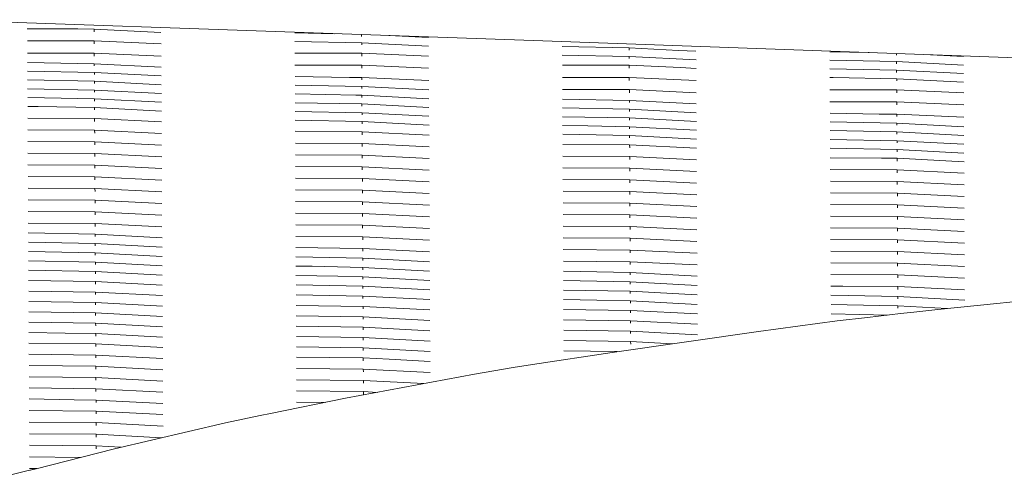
# Model space of a CAD drawing. Header units: millimetres. Extents: x -36476 to 2373, y -53000 to 10500.
# Tile 6 of 68: x -35480 to -34376, y 1015 to 1525. Entities that reach past the tile are written whole.
import ezdxf

# ---------------------------------------------------------------- set-up
doc = ezdxf.new("R2010")
doc.units = ezdxf.units.MM
doc.header["$MEASUREMENT"] = 0
doc.layers.add('Nouveau_0', color=7, linetype='Continuous')
doc.layers.add('Terrain - original', color=7, linetype='Continuous')

# ---------------------------------------------------------------- blocks, each defined once
blk = doc.blocks.new('Élément de coupe_90')
at = {"layer": 'Terrain - original', "color": 251, "linetype": 'Continuous', "lineweight": 13}
for p, q in [((-34904.2, 1501.7), (-35572, 1525.2)), ((-35415.1, 1515.1), (-35472, 1515.1)), ((-35397, 1514.7), (-35415.1, 1515.1)), ((-35397, 1514.7), (-35397, 1513.9)), ((-35397, 1514.7), (-35322, 1510.9)), ((-35397, 1513.9), (-35396.9, 1511.7)), ((-35127.4, 1509.5), (-35172, 1510.4)), ((-35097, 1508.5), (-35097, 1506.5)), ((-35066.5, 1507.4), (-35022, 1505.1)), ((-35396.9, 1501.4), (-35471.9, 1501.4)), ((-35396.9, 1501.4), (-35396.9, 1498)), ((-35396.9, 1501.4), (-35321.9, 1498)), ((-35096.9, 1499.3), (-35171.9, 1500.8)), ((-35096.9, 1499.3), (-35096.9, 1496.9)), ((-35096.9, 1499.3), (-35021.9, 1495.5)), ((-34336.1, 1481.6), (-34904.2, 1501.7)), ((-34797, 1493.6), (-34872, 1495)), ((-34797, 1493.6), (-34796.9, 1491.1)), ((-34797, 1493.6), (-34741.7, 1490.7)), ((-35396.8, 1487.8), (-35471.8, 1487.8)), ((-35396.8, 1487.8), (-35396.8, 1484.3)), ((-35396.8, 1487.8), (-35321.8, 1484.3)), ((-35096.9, 1487.7), (-35171.9, 1487.7)), ((-35096.9, 1487.7), (-35096.9, 1484.3)), ((-35096.9, 1487.7), (-35021.9, 1484.3)), ((-34796.9, 1483.9), (-34871.9, 1485.4)), ((-34796.9, 1483.9), (-34796.9, 1481.5)), ((-34796.9, 1483.9), (-34721.9, 1480.1)), ((-34741.7, 1490.7), (-34722, 1489.7)), ((-34527.6, 1488.3), (-34572, 1489.2)), ((-34497, 1487.3), (-34497, 1485.3)), ((-34466.3, 1486.2), (-34422, 1483.9)), ((-35396.8, 1475.8), (-35471.8, 1477.3)), ((-35396.8, 1475.8), (-35396.8, 1473.3)), ((-35396.8, 1475.8), (-35321.8, 1471.9)), ((-35096.8, 1474), (-35171.8, 1474)), ((-35096.8, 1474), (-35096.8, 1470.6)), ((-35096.8, 1474), (-35021.8, 1470.6)), ((-34796.8, 1474), (-34871.8, 1474)), ((-34796.8, 1474), (-34796.8, 1470.6)), ((-34796.8, 1474), (-34739.5, 1471.4)), ((-34739.5, 1471.4), (-34721.8, 1470.4)), ((-34496.9, 1478.1), (-34571.9, 1479.6)), ((-34496.9, 1468.5), (-34571.9, 1470)), ((-34496.9, 1478.1), (-34496.9, 1475.7)), ((-34496.9, 1478.1), (-34421.9, 1474.3)), ((-35396.7, 1466), (-35471.7, 1467.4)), ((-35396.7, 1466), (-35396.7, 1463.5)), ((-35396.7, 1466), (-35321.7, 1462)), ((-35110.4, 1460.4), (-35171.7, 1461.6)), ((-35096.8, 1460.4), (-35110.4, 1460.4)), ((-35096.8, 1460.4), (-35096.7, 1459.4)), ((-35096.8, 1460.4), (-35021.7, 1456.9)), ((-35096.7, 1459.4), (-35096.7, 1457.6)), ((-34796.8, 1460.3), (-34871.8, 1460.3)), ((-34796.8, 1460.3), (-34796.8, 1456.9)), ((-34796.8, 1460.3), (-34721.8, 1456.9)), ((-34568.2, 1460.3), (-34571.8, 1460.3)), ((-34496.8, 1458.9), (-34568.2, 1460.3)), ((-34496.9, 1468.5), (-34496.9, 1466.1)), ((-34496.9, 1468.5), (-34421.9, 1464.7)), ((-34496.8, 1458.9), (-34496.8, 1456.5)), ((-34496.8, 1458.9), (-34421.8, 1455)), ((-35396.7, 1456.1), (-35471.7, 1457.6)), ((-35396.6, 1446.2), (-35471.6, 1447.7)), ((-35396.7, 1456.1), (-35396.6, 1453.6)), ((-35396.7, 1456.1), (-35321.7, 1452.2)), ((-35096.7, 1450.3), (-35171.7, 1451.7)), ((-35096.7, 1450.3), (-35096.7, 1447.8)), ((-35096.7, 1450.3), (-35021.7, 1446.3)), ((-35396.5, 1436.4), (-35471.5, 1437.8)), ((-35396.6, 1446.2), (-35396.6, 1443.8)), ((-35396.6, 1446.2), (-35321.6, 1442.3)), ((-35396.5, 1436.4), (-35396.5, 1433.9)), ((-35396.5, 1436.4), (-35321.5, 1432.5)), ((-35103.4, 1440.6), (-35171.6, 1441.9)), ((-35096.6, 1440.4), (-35103.4, 1440.6)), ((-35096.6, 1440.4), (-35096.6, 1440.1)), ((-35096.6, 1440.4), (-35021.6, 1436.5)), ((-35096.6, 1440.1), (-35096.6, 1438)), ((-34796.7, 1446.7), (-34871.7, 1446.7)), ((-34796.7, 1434.6), (-34871.7, 1436)), ((-34796.7, 1446.7), (-34796.7, 1443.2)), ((-34796.7, 1446.7), (-34721.7, 1443.2)), ((-34496.8, 1446.6), (-34571.7, 1446.6)), ((-34496.8, 1446.6), (-34496.7, 1443.2)), ((-34496.8, 1446.6), (-34421.7, 1443.2)), ((-35459.8, 1427.7), (-35471.5, 1427.8)), ((-35396.5, 1426.5), (-35459.8, 1427.7)), ((-35396.5, 1426.5), (-35396.5, 1424)), ((-35396.5, 1426.5), (-35321.5, 1422.6)), ((-35096.6, 1430.6), (-35171.6, 1432)), ((-35096.6, 1430.6), (-35096.6, 1428.1)), ((-35096.6, 1430.6), (-35021.6, 1426.6)), ((-34796.6, 1424.7), (-34871.6, 1426.2)), ((-34796.7, 1434.6), (-34796.6, 1432.1)), ((-34796.7, 1434.6), (-34721.7, 1430.7)), ((-34796.6, 1424.7), (-34796.6, 1422.3)), ((-34796.6, 1424.7), (-34721.6, 1420.8)), ((-34496.7, 1432.9), (-34571.7, 1432.9)), ((-34496.7, 1432.9), (-34496.7, 1429.5)), ((-34496.7, 1432.9), (-34421.7, 1429.5)), ((-35396.4, 1414.2), (-35471.4, 1414.7)), ((-35396.4, 1414.2), (-35396.4, 1411)), ((-35396.4, 1414.2), (-35321.4, 1410.5)), ((-35096.5, 1420.7), (-35171.5, 1422.1)), ((-35096.5, 1420.7), (-35096.5, 1418.2)), ((-35096.5, 1420.7), (-35021.5, 1416.8)), ((-34796.5, 1414.9), (-34871.5, 1416.3)), ((-34796.5, 1414.9), (-34796.5, 1412.4)), ((-34796.5, 1414.9), (-34721.5, 1411)), ((-34516.6, 1419.3), (-34571.6, 1420.3)), ((-34496.6, 1419.3), (-34516.6, 1419.3)), ((-34496.6, 1419.3), (-34496.6, 1417.9)), ((-34496.6, 1419.3), (-34421.6, 1415.8)), ((-34496.6, 1417.9), (-34496.6, 1416.4)), ((-35096.4, 1410.8), (-35171.4, 1412.3)), ((-35096.4, 1410.8), (-35096.4, 1408.3)), ((-35096.4, 1410.8), (-35021.4, 1406.9)), ((-34843.1, 1405.9), (-34871.5, 1406.5)), ((-34796.5, 1405), (-34843.1, 1405.9)), ((-34796.5, 1405), (-34796.5, 1403)), ((-34796.5, 1405), (-34721.5, 1401.1)), ((-34796.5, 1403), (-34796.5, 1402.6)), ((-34496.6, 1409), (-34571.6, 1410.5)), ((-34496.6, 1409), (-34496.6, 1406.6)), ((-34496.6, 1409), (-34421.6, 1405.1)), ((-35396.4, 1401.1), (-35471.3, 1401.5)), ((-35396.4, 1401.1), (-35396.3, 1397.8)), ((-35396.4, 1401.1), (-35321.3, 1397.4)), ((-35096.4, 1399.4), (-35171.4, 1399.9)), ((-35096.4, 1399.4), (-35096.4, 1396.1)), ((-35096.4, 1399.4), (-35021.4, 1395.7)), ((-34796.4, 1395.1), (-34871.4, 1396.6)), ((-34796.4, 1395.1), (-34796.4, 1392.7)), ((-34796.4, 1395.1), (-34721.4, 1391.2)), ((-34496.5, 1399.2), (-34571.5, 1400.7)), ((-34496.5, 1399.2), (-34496.5, 1396.7)), ((-34496.5, 1399.2), (-34421.5, 1395.3)), ((-35396.3, 1388), (-35471.3, 1388.4)), ((-35396.3, 1388), (-35396.3, 1384.7)), ((-35396.3, 1388), (-35321.3, 1384.3)), ((-35096.3, 1386.3), (-35171.3, 1386.7)), ((-35096.3, 1386.3), (-35096.3, 1383)), ((-35096.3, 1386.3), (-35021.3, 1382.6)), ((-34796.4, 1384.6), (-34871.3, 1385)), ((-34796.4, 1384.6), (-34796.3, 1381.3)), ((-34796.4, 1384.6), (-34721.3, 1380.9)), ((-34496.4, 1389.3), (-34571.4, 1390.8)), ((-34496.4, 1379.5), (-34571.4, 1380.9)), ((-34496.4, 1389.3), (-34496.4, 1386.9)), ((-34496.4, 1389.3), (-34421.4, 1385.4)), ((-35396.2, 1374.9), (-35471.2, 1375.3)), ((-35396.2, 1374.9), (-35396.2, 1371.6)), ((-35396.2, 1374.9), (-35321.2, 1371.2)), ((-35096.3, 1373.2), (-35171.3, 1373.6)), ((-35096.3, 1373.2), (-35096.2, 1369.9)), ((-35096.3, 1373.2), (-35021.3, 1369.5)), ((-34796.3, 1371.5), (-34871.3, 1371.9)), ((-34796.3, 1371.5), (-34796.3, 1368.2)), ((-34796.3, 1371.5), (-34721.3, 1367.8)), ((-34513.8, 1369.9), (-34571.3, 1370.2)), ((-34496.3, 1369.6), (-34513.8, 1369.9)), ((-34496.4, 1379.5), (-34496.4, 1377)), ((-34496.4, 1379.5), (-34421.4, 1375.5)), ((-34496.3, 1369.6), (-34496.3, 1368.8)), ((-34496.3, 1369.6), (-34421.3, 1365.7)), ((-35396.2, 1361.8), (-35471.2, 1362.2)), ((-35396.2, 1361.8), (-35396.2, 1358.5)), ((-35396.2, 1361.8), (-35321.2, 1358.1)), ((-35096.2, 1360.1), (-35171.2, 1360.5)), ((-35096.2, 1360.1), (-35096.2, 1356.8)), ((-35096.2, 1360.1), (-35021.2, 1356.4)), ((-34796.2, 1358.4), (-34871.2, 1358.8)), ((-34796.2, 1358.4), (-34796.2, 1355.1)), ((-34796.2, 1358.4), (-34721.2, 1354.7)), ((-34496.3, 1368.8), (-34496.3, 1366.5)), ((-35396.1, 1348.7), (-35471.1, 1349.1)), ((-35396.1, 1348.7), (-35396.1, 1345.4)), ((-35396.1, 1348.7), (-35321.1, 1345)), ((-35096.1, 1347), (-35171.1, 1347.4)), ((-34496.3, 1356.7), (-34571.3, 1357.1)), ((-34496.3, 1356.7), (-34496.2, 1353.4)), ((-34496.3, 1356.7), (-34421.3, 1353)), ((-35096.1, 1347), (-35096.1, 1343.7)), ((-35096.1, 1347), (-35021.1, 1343.3)), ((-34796.2, 1345.3), (-34871.2, 1345.7)), ((-34796.2, 1345.3), (-34796.2, 1342)), ((-34796.2, 1345.3), (-34721.2, 1341.6)), ((-34496.2, 1343.6), (-34571.2, 1344)), ((-34496.2, 1343.6), (-34496.2, 1340.3)), ((-34496.2, 1343.6), (-34421.2, 1339.9)), ((-35396.1, 1335.6), (-35471, 1336)), ((-35396.1, 1335.6), (-35396, 1332.3)), ((-35396.1, 1335.6), (-35321, 1331.9)), ((-35096.1, 1333.9), (-35171.1, 1334.3)), ((-35096.1, 1333.9), (-35096.1, 1330.6)), ((-35096.1, 1333.9), (-35021.1, 1330.2)), ((-34796.1, 1332.2), (-34871.1, 1332.6)), ((-34796.1, 1332.2), (-34796.1, 1328.9)), ((-34796.1, 1332.2), (-34721.1, 1328.5)), ((-34496.1, 1330.5), (-34571.1, 1330.9)), ((-34496.1, 1330.5), (-34496.1, 1327.2)), ((-34496.1, 1330.5), (-34421.1, 1326.8)), ((-35396, 1322.5), (-35471, 1322.9)), ((-35396, 1322.5), (-35396, 1319.2)), ((-35396, 1322.5), (-35321, 1318.8)), ((-35096, 1320.8), (-35171, 1321.2)), ((-35096, 1320.8), (-35096, 1317.5)), ((-35096, 1320.8), (-35021, 1317.1)), ((-34796.1, 1319.1), (-34871, 1319.5)), ((-34796.1, 1319.1), (-34796, 1315.8)), ((-34796.1, 1319.1), (-34721, 1315.4)), ((-34496.1, 1317.4), (-34571.1, 1317.8)), ((-34496.1, 1317.4), (-34496.1, 1314.1)), ((-34496.1, 1317.4), (-34421.1, 1313.7)), ((-35395.9, 1309.4), (-35470.9, 1309.8)), ((-35395.9, 1309.4), (-35395.9, 1306.1)), ((-35395.9, 1309.4), (-35320.9, 1305.7)), ((-35096, 1307.7), (-35171, 1308.1)), ((-35096, 1307.7), (-35095.9, 1304.4)), ((-35096, 1307.7), (-35021, 1304)), ((-34796, 1306), (-34871, 1306.4)), ((-34796, 1306), (-34796, 1302.7)), ((-34796, 1306), (-34721, 1302.3)), ((-34496, 1304.3), (-34571, 1304.7)), ((-34496, 1304.3), (-34496, 1301)), ((-34496, 1304.3), (-34421, 1300.6)), ((-35395.9, 1296.3), (-35470.9, 1296.7)), ((-35395.9, 1296.3), (-35395.9, 1293)), ((-35395.9, 1296.3), (-35320.9, 1292.6)), ((-35095.9, 1294.6), (-35170.9, 1295)), ((-35095.9, 1294.6), (-35095.9, 1291.3)), ((-35095.9, 1294.6), (-35020.9, 1290.9)), ((-34795.9, 1292.9), (-34870.9, 1293.3)), ((-34795.9, 1292.9), (-34795.9, 1289.6)), ((-34795.9, 1292.9), (-34720.9, 1289.2)), ((-35395.8, 1284.4), (-35470.8, 1285.9)), ((-35395.8, 1284.4), (-35395.8, 1281.8)), ((-35395.8, 1284.4), (-35320.8, 1280.3)), ((-35095.8, 1281.5), (-35170.8, 1281.9)), ((-35095.8, 1281.5), (-35095.8, 1278.2)), ((-35095.8, 1281.5), (-35020.8, 1277.8)), ((-34496, 1291.2), (-34571, 1291.6)), ((-34496, 1291.2), (-34495.9, 1287.9)), ((-34496, 1291.2), (-34421, 1287.5)), ((-35395.7, 1274), (-35470.7, 1275.5)), ((-35395.7, 1274), (-35395.7, 1271.4)), ((-35395.7, 1274), (-35320.7, 1269.9)), ((-34795.9, 1279.8), (-34870.9, 1280.2)), ((-34795.9, 1279.8), (-34795.9, 1276.5)), ((-34795.9, 1279.8), (-34720.9, 1276.1)), ((-34495.9, 1278.1), (-34570.9, 1278.5)), ((-34495.9, 1278.1), (-34495.9, 1274.8)), ((-34495.9, 1278.1), (-34420.9, 1274.4)), ((-35395.7, 1263.5), (-35470.7, 1265)), ((-35395.7, 1263.5), (-35395.7, 1260.9)), ((-35395.7, 1263.5), (-35320.7, 1259.4)), ((-35121.3, 1268.5), (-35170.8, 1269.5)), ((-35151.7, 1258.7), (-35170.7, 1259.1)), ((-35095.8, 1268.3), (-35121.3, 1268.5)), ((-35095.8, 1268.3), (-35095.8, 1266.6)), ((-35095.8, 1268.3), (-35020.8, 1264.6)), ((-35095.8, 1266.6), (-35095.8, 1265.4)), ((-34795.8, 1266.6), (-34870.8, 1267.1)), ((-34795.8, 1266.6), (-34795.8, 1263.4)), ((-34795.8, 1266.6), (-34720.8, 1262.9)), ((-34495.8, 1264.9), (-34570.8, 1265.4)), ((-34495.8, 1264.9), (-34495.8, 1261.7)), ((-34495.8, 1264.9), (-34420.8, 1261.2)), ((-35395.6, 1253), (-35470.6, 1254.4)), ((-35395.6, 1253), (-35395.6, 1250.3)), ((-35395.6, 1253), (-35320.6, 1248.9)), ((-35152.3, 1248.3), (-35170.7, 1248.6)), ((-35095.7, 1247.1), (-35152.3, 1248.3)), ((-35095.7, 1257.6), (-35151.7, 1258.7)), ((-35095.7, 1257.6), (-35095.7, 1255)), ((-35095.7, 1257.6), (-35020.7, 1253.5)), ((-34795.7, 1253.5), (-34870.7, 1254)), ((-34795.7, 1253.5), (-34795.7, 1250.3)), ((-34795.7, 1253.5), (-34720.7, 1249.8)), ((-34495.8, 1251.8), (-34570.8, 1252.3)), ((-34495.8, 1251.8), (-34495.8, 1248.6)), ((-34495.8, 1251.8), (-34420.8, 1248.1)), ((-35395.6, 1242.4), (-35470.6, 1243.8)), ((-35395.6, 1242.4), (-35395.6, 1239.7)), ((-35395.6, 1242.4), (-35320.6, 1238.3)), ((-35123.7, 1237.2), (-35170.6, 1238.1)), ((-35095.6, 1236.6), (-35123.7, 1237.2)), ((-35095.7, 1247.1), (-35095.6, 1244.5)), ((-35095.7, 1247.1), (-35020.7, 1243)), ((-34795.7, 1241.2), (-34870.7, 1242.7)), ((-34795.7, 1241.2), (-34795.7, 1238.6)), ((-34795.7, 1241.2), (-34720.7, 1237.1)), ((-34495.7, 1238.7), (-34570.7, 1239.2)), ((-34495.7, 1238.7), (-34495.7, 1235.5)), ((-34495.7, 1238.7), (-34420.7, 1235)), ((-35395.5, 1231.1), (-35470.5, 1232.2)), ((-35395.5, 1231.1), (-35395.5, 1228.1)), ((-35395.5, 1231.1), (-35320.5, 1227)), ((-35095.5, 1226), (-35170.5, 1227.5)), ((-35095.6, 1236.6), (-35095.6, 1235.3)), ((-35095.6, 1236.6), (-35020.6, 1232.5)), ((-35095.6, 1235.3), (-35095.6, 1234)), ((-35095.5, 1226), (-35095.5, 1223.4)), ((-35095.5, 1226), (-35020.5, 1222)), ((-34795.6, 1230.7), (-34870.6, 1232.2)), ((-34795.6, 1230.7), (-34795.6, 1228.1)), ((-34795.6, 1230.7), (-34720.6, 1226.6)), ((-34557.1, 1226), (-34570.7, 1226.2)), ((-34495.7, 1225.6), (-34557.1, 1226)), ((-35395.4, 1219.4), (-35470.4, 1220.5)), ((-35395.4, 1219.4), (-35395.4, 1216.5)), ((-35395.4, 1219.4), (-35320.4, 1215.4)), ((-35095.5, 1214.9), (-35170.5, 1216.1)), ((-35095.5, 1214.9), (-35095.5, 1212)), ((-35095.5, 1214.9), (-35020.5, 1210.9)), ((-34795.6, 1220.3), (-34870.6, 1221.7)), ((-34795.6, 1220.3), (-34795.6, 1217.6)), ((-34795.6, 1220.3), (-34720.6, 1216.2)), ((-34551, 1215.4), (-34570.6, 1215.8)), ((-34495.6, 1214.3), (-34551, 1215.4)), ((-34495.7, 1225.6), (-34495.6, 1222.3)), ((-34495.7, 1225.6), (-34420.7, 1221.9)), ((-35395.4, 1207.8), (-35470.4, 1208.9)), ((-35395.4, 1207.8), (-35395.4, 1204.9)), ((-35395.4, 1207.8), (-35320.4, 1203.7)), ((-35095.4, 1203.3), (-35170.4, 1204.4)), ((-34833, 1210.4), (-34870.5, 1211.1)), ((-34795.5, 1209.7), (-34833, 1210.4)), ((-34795.5, 1209.7), (-34795.5, 1208)), ((-34795.5, 1209.7), (-34720.5, 1205.6)), ((-34795.5, 1208), (-34795.5, 1207.1)), ((-34516, 1204.3), (-34570.5, 1205.4)), ((-34495.5, 1203.9), (-34516, 1204.3)), ((-34495.6, 1214.3), (-34495.6, 1211.7)), ((-34495.6, 1214.3), (-34420.6, 1210.2)), ((-34495.5, 1203.9), (-34495.5, 1202.9)), ((-34495.5, 1203.9), (-34440.2, 1200.9)), ((-35395.3, 1196.1), (-35470.3, 1197.2)), ((-35395.3, 1196.1), (-35395.3, 1193.2)), ((-35395.3, 1196.1), (-35320.3, 1192.1)), ((-35095.4, 1191.7), (-35170.3, 1192.8)), ((-35095.4, 1203.3), (-35095.4, 1200.4)), ((-35095.4, 1203.3), (-35020.4, 1199.3)), ((-34795.4, 1198.8), (-34870.4, 1200)), ((-34795.4, 1198.8), (-34795.4, 1195.9)), ((-34795.4, 1198.8), (-34720.4, 1194.8)), ((-34506.8, 1193.6), (-34570.5, 1194.8)), ((-34495.5, 1202.9), (-34495.5, 1201.3)), ((-35395.3, 1184.5), (-35470.3, 1185.6)), ((-35395.3, 1184.5), (-35395.2, 1181.6)), ((-35395.3, 1184.5), (-35320.3, 1180.5)), ((-35095.4, 1191.7), (-35095.3, 1188.8)), ((-35095.4, 1191.7), (-35020.3, 1187.6)), ((-34795.4, 1187.2), (-34870.4, 1188.3)), ((-34795.4, 1187.2), (-34795.4, 1184.3)), ((-34795.4, 1187.2), (-34720.4, 1183.2)), ((-35429.4, 1173.4), (-35470.2, 1174.1)), ((-35395.2, 1172.9), (-35429.4, 1173.4)), ((-35395.2, 1172.9), (-35395.2, 1171)), ((-35395.2, 1172.9), (-35320.2, 1168.8)), ((-35395.2, 1171), (-35395.2, 1170)), ((-35095.3, 1180), (-35170.3, 1181.1)), ((-35095.3, 1180), (-35095.3, 1177.1)), ((-35095.3, 1180), (-35020.3, 1176)), ((-34795.3, 1175.6), (-34870.3, 1176.7)), ((-34795.3, 1175.6), (-34795.3, 1172.7)), ((-34795.3, 1175.6), (-34720.3, 1171.5)), ((-35395.1, 1161.3), (-35470.1, 1162.1)), ((-35395.1, 1161.3), (-35395.1, 1158.1)), ((-35395.1, 1161.3), (-35320.1, 1157.3)), ((-35095.2, 1168.4), (-35170.2, 1169.5)), ((-35095.2, 1168.4), (-35095.2, 1165.5)), ((-35095.2, 1168.4), (-35020.2, 1164.4)), ((-34795.3, 1163.9), (-34870.3, 1165)), ((-34795.3, 1163.9), (-34795.2, 1161)), ((-34795.3, 1163.9), (-34748.4, 1161.4)), ((-35395.1, 1148.7), (-35470.1, 1149.5)), ((-35395.1, 1148.7), (-35395.1, 1145.5)), ((-35395.1, 1148.7), (-35320.1, 1144.7)), ((-35095.2, 1156.7), (-35170.2, 1157.9)), ((-35095.2, 1156.7), (-35095.2, 1153.8)), ((-35095.2, 1156.7), (-35020.2, 1152.7)), ((-34810.4, 1152.5), (-34870.2, 1153.4)), ((-35095.1, 1145.4), (-35170.1, 1146.3)), ((-35095.1, 1145.4), (-35095.1, 1142.3)), ((-35095.1, 1145.4), (-35066, 1143.9)), ((-35066, 1143.9), (-35020.1, 1141.4)), ((-35395, 1136.1), (-35470, 1136.9)), ((-35395, 1136.1), (-35395, 1132.9)), ((-35395, 1136.1), (-35320, 1132.1)), ((-35095.1, 1132.8), (-35170, 1133.6)), ((-35095.1, 1132.8), (-35095, 1129.7)), ((-35095.1, 1132.8), (-35020, 1128.9)), ((-35395, 1123.5), (-35470, 1124.3)), ((-35395, 1123.5), (-35394.9, 1120.3)), ((-35395, 1123.5), (-35320, 1119.5)), ((-35095, 1120.2), (-35170, 1121)), ((-35095, 1120.2), (-35095, 1117.1)), ((-35095, 1120.2), (-35027.2, 1116.6)), ((-35394.9, 1110.9), (-35469.9, 1111.7)), ((-35394.9, 1110.9), (-35394.9, 1107.7)), ((-35394.9, 1110.9), (-35319.9, 1106.9)), ((-35094.9, 1107.6), (-35169.9, 1108.4)), ((-35094.9, 1107.6), (-35094.9, 1104.5)), ((-35094.9, 1107.6), (-35079.5, 1106.8)), ((-35419.3, 1098.5), (-35469.8, 1099.4)), ((-35394.8, 1098.2), (-35419.3, 1098.5)), ((-35394.8, 1098.2), (-35394.8, 1096.8)), ((-35394.8, 1098.2), (-35319.8, 1094.3)), ((-35394.8, 1096.8), (-35394.8, 1095.3)), ((-35137.8, 1095.5), (-35169.9, 1095.8)), ((-35394.8, 1085.8), (-35469.8, 1086.5)), ((-35394.8, 1085.8), (-35394.8, 1082.6)), ((-35394.8, 1085.8), (-35319.8, 1081.9)), ((-35394.7, 1072.8), (-35469.7, 1073.5)), ((-35394.7, 1072.8), (-35394.7, 1069.5)), ((-35394.7, 1072.8), (-35319.7, 1068.8)), ((-35394.7, 1059.7), (-35469.6, 1060.4)), ((-35394.7, 1059.7), (-35394.6, 1056.5)), ((-35394.7, 1059.7), (-35321.4, 1055.9)), ((-35394.6, 1046.7), (-35469.6, 1047.4)), ((-35394.6, 1046.7), (-35394.6, 1043.4)), ((-35394.6, 1046.7), (-35367, 1045.2)), ((-35412.2, 1033.8), (-35469.5, 1034.3)), ((-35470.8, 1019.1), (-35468.5, 1019.6)), ((-35461.3, 1021.2), (-35469.5, 1021.3)), ((-35466.1, 1020.1), (-35463.5, 1020.6))]:
    blk.add_line(p, q, dxfattribs=at)
blk = doc.blocks.new('Élément de coupe_154')
at = {"layer": 'Nouveau_0', "color": 255, "linetype": 'Continuous', "lineweight": 0}
for p, q in [((-34450.6, 1199.8), (-34402.8, 1204.8)), ((-34402.8, 1204.8), (-34349.4, 1210.3)), ((-34529.7, 1190.9), (-34492.7, 1195.2)), ((-34492.7, 1195.2), (-34477.7, 1196.9)), ((-34477.7, 1196.9), (-34450.6, 1199.8)), ((-34651.8, 1175.3), (-34563.5, 1187)), ((-34563.5, 1187), (-34529.7, 1190.9)), ((-34816.1, 1151.7), (-34651.8, 1175.3)), ((-34905.3, 1137.9), (-34816.1, 1151.7)), ((-34927.1, 1134.8), (-34905.3, 1137.9)), ((-35115, 1100.1), (-34970.4, 1127.3)), ((-34970.4, 1127.3), (-34927.1, 1134.8)), ((-35199.3, 1082.9), (-35115, 1100.1)), ((-35210.9, 1080.9), (-35199.3, 1082.9)), ((-35374.3, 1043.5), (-35249.6, 1072.7)), ((-35249.6, 1072.7), (-35210.9, 1080.9)), ((-35463.5, 1020.6), (-35374.3, 1043.5)), ((-35489, 1014.7), (-35470.8, 1019.1)), ((-35470.8, 1019.1), (-35463.5, 1020.6))]:
    blk.add_line(p, q, dxfattribs=at)

msp = doc.modelspace()

# ---------------------------------------------------------------- block references
at = {"layer": 'Nouveau_0', "lineweight": 0}
msp.add_blockref('Élément de coupe_154', (0, 0), dxfattribs=at)
at = {"layer": 'Terrain - original', "lineweight": 0}
msp.add_blockref('Élément de coupe_90', (0, 0), dxfattribs=at)

doc.saveas('drawing.dxf')
